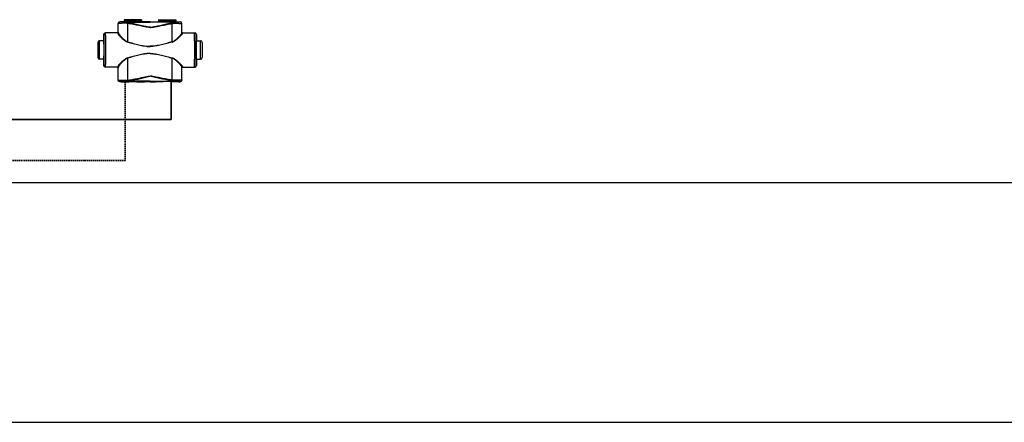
# Model space of a CAD drawing. Header units: millimetres. Extents: x -727 to 69715, y -15705 to 98123.
# Tile 180 of 256: x 40156 to 41593, y -13305 to -12717. Entities that reach past the tile are written whole.
import ezdxf

# ---------------------------------------------------------------- set-up
doc = ezdxf.new("R2010")
doc.units = ezdxf.units.MM
doc.linetypes.add('VERDECKT', pattern=[9.525, 6.35, -3.175])
for name, color, linetype, lineweight in [('UT_POTRUBI - PŘÍVOD', 1, 'Continuous', 35), ('UT_SCHÉMA_PŘÍVOD', 10, 'Continuous', 35), ('UT_SCHÉMA_ZPÁTEČKA', 172, 'VERDECKT', 35)]:
    doc.layers.add(name, color=color, linetype=linetype, lineweight=lineweight)

msp = doc.modelspace()

# ---------------------------------------------------------------- linework, layer by layer
at = {"color": 0, "linetype": 'Continuous'}
for p, q in [((40299.7, -12722.6), (40299.6, -12722.5)), ((40299.6, -12735.5), (40299.6, -12722.5)), ((40302.2, -12720.1), (40302.1, -12720)), ((40303.8, -12720), (40302.1, -12720)), ((40304.1, -12720.1), (40303.8, -12720)), ((40333.7, -12717.1), (40308.5, -12717.1)), ((40308.5, -12717.1), (40308.5, -12718.5)), ((40308.5, -12718.5), (40309.5, -12719.4)), ((40308.5, -12718.5), (40333.7, -12718.5)), ((40309.5, -12719.4), (40332.8, -12719.4)), ((40309.6, -12719.8), (40332.6, -12719.8)), ((40309.6, -12719.8), (40309.6, -12720.1)), ((40317.3, -12720.2), (40312.4, -12720.2)), ((40312.4, -12720.9), (40312.4, -12720.2)), ((40312.4, -12720.9), (40346.1, -12720.9)), ((40346.1, -12720.2), (40325, -12720.2)), ((40332.6, -12719.8), (40332.6, -12720.1)), ((40333.7, -12718.5), (40332.8, -12719.4)), ((40333.7, -12717.1), (40333.7, -12718.5)), ((40339.9, -12720), (40338.1, -12720.1)), ((40346.1, -12720), (40339.9, -12720)), ((40346.1, -12720), (40352.4, -12720)), ((40346.1, -12720.2), (40367.3, -12720.2)), ((40379.8, -12720.9), (40346.1, -12720.9)), ((40352.4, -12720), (40354.1, -12720.1)), ((40358.5, -12717.1), (40383.7, -12717.1)), ((40358.5, -12717.1), (40358.5, -12718.5)), ((40383.7, -12718.5), (40358.5, -12718.5)), ((40358.5, -12718.5), (40359.5, -12719.4)), ((40382.8, -12719.4), (40359.5, -12719.4)), ((40382.6, -12719.8), (40359.6, -12719.8)), ((40359.6, -12719.8), (40359.6, -12720.1)), ((40375, -12720.2), (40379.8, -12720.2)), ((40379.8, -12720.9), (40379.8, -12720.2)), ((40382.6, -12719.8), (40382.6, -12720.1)), ((40383.7, -12718.5), (40382.8, -12719.4)), ((40383.7, -12717.1), (40383.7, -12718.5)), ((40388.1, -12720.1), (40388.5, -12720)), ((40388.5, -12720), (40390.1, -12720)), ((40390, -12720.1), (40390.1, -12720)), ((40392.5, -12722.6), (40392.6, -12722.5)), ((40392.6, -12735.5), (40392.6, -12722.5)), ((40298.9, -12736.3), (40280.9, -12736.3)), ((40299.6, -12735.5), (40299.7, -12735.5)), ((40392.6, -12735.5), (40392.5, -12735.5)), ((40393.3, -12736.3), (40411.3, -12736.3)), ((40269.9, -12750.3), (40269.9, -12772.3)), ((40278.7, -12747.8), (40272.4, -12747.8)), ((40272.4, -12774.8), (40272.4, -12747.8)), ((40278.6, -12738.8), (40278.4, -12738.8)), ((40278.4, -12738.8), (40278.4, -12746.9)), ((40278.4, -12746.9), (40278.6, -12747.3)), ((40278.8, -12747.3), (40278.8, -12747.3)), ((40413.4, -12747.3), (40413.4, -12747.3)), ((40413.6, -12738.8), (40413.8, -12738.8)), ((40413.8, -12746.9), (40413.6, -12747.3)), ((40413.6, -12747.8), (40419.8, -12747.8)), ((40413.8, -12738.8), (40413.8, -12746.9)), ((40419.8, -12774.8), (40419.8, -12747.8)), ((40422.3, -12750.3), (40422.3, -12772.3)), ((40278.7, -12774.8), (40272.4, -12774.8)), ((40278.6, -12775.3), (40278.4, -12775.6)), ((40278.4, -12775.6), (40278.4, -12783.8)), ((40278.8, -12775.3), (40278.8, -12775.3)), ((40413.4, -12775.3), (40413.4, -12775.3)), ((40413.6, -12774.8), (40419.8, -12774.8)), ((40413.6, -12775.3), (40413.8, -12775.6)), ((40413.8, -12775.6), (40413.8, -12783.8)), ((40278.4, -12783.8), (40278.6, -12783.8)), ((40298.9, -12786.3), (40280.9, -12786.3)), ((40299.7, -12787.1), (40299.6, -12787.1)), ((40299.6, -12805.2), (40299.6, -12787.1)), ((40392.5, -12787.1), (40392.6, -12787.1)), ((40392.6, -12805.2), (40392.6, -12787.1)), ((40393.3, -12786.3), (40411.3, -12786.3)), ((40413.8, -12783.8), (40413.6, -12783.8)), ((40299.6, -12805.2), (40299.7, -12805)), ((40302.1, -12807.7), (40302.2, -12807.5)), ((40303.8, -12807.7), (40302.1, -12807.7)), ((40304.1, -12807.6), (40303.8, -12807.7)), ((40313.7, -12805.4), (40313.8, -12805.4)), ((40314, -12807.5), (40314.2, -12807.5)), ((40346.1, -12806.7), (40314.2, -12806.7)), ((40314.2, -12807.5), (40314.2, -12806.7)), ((40314.2, -12807.5), (40315.4, -12807.5)), ((40326.8, -12807.5), (40346.1, -12807.5)), ((40339.9, -12807.7), (40338.1, -12807.6)), ((40346.1, -12807.7), (40339.9, -12807.7)), ((40346.1, -12806.7), (40378.1, -12806.7)), ((40365.4, -12807.5), (40346.1, -12807.5)), ((40346.1, -12807.7), (40352.4, -12807.7)), ((40352.4, -12807.7), (40354.1, -12807.6)), ((40378.1, -12807.5), (40376.8, -12807.5)), ((40378.1, -12807.5), (40378.1, -12806.7)), ((40378.3, -12807.5), (40378.1, -12807.5)), ((40378.6, -12805.4), (40378.4, -12805.4)), ((40388.1, -12807.6), (40388.5, -12807.7)), ((40388.5, -12807.7), (40390.1, -12807.7)), ((40390.1, -12807.7), (40390, -12807.5)), ((40392.6, -12805.2), (40392.5, -12805))]:
    msp.add_line(p, q, dxfattribs=at)
for p, q in [((-727.4, -12954.7), (68024.3, -12954.7)), ((-727.4, -13304.7), (68024.3, -13304.7))]:
    msp.add_line(p, q)
for centre, radius, start, end in [((40302.2, -12722.6), 2.5, 90.0025, 179.9975), ((40309.1, -12719.8), 0.5, 0, 45), ((40333.1, -12719.8), 0.5, 135, 180), ((40359.1, -12719.8), 0.5, 0, 45), ((40383.1, -12719.8), 0.5, 135, 180), ((40390, -12722.6), 2.5, 0.0025, 89.9975), ((40281.1, -12738.8), 2.5, 90.0022, 180.0011), ((40298.9, -12735.5), 0.8, 270.0036, 359.9972), ((40393.3, -12735.5), 0.8, 180.0028, 269.9964), ((40411.1, -12738.8), 2.5, 359.9989, 89.9978), ((40272.4, -12750.3), 2.5, 90, 180), ((37839, -12761.3), 2442.4, 359.6832, 0.3168), ((42853.3, -12761.3), 2442.4, 179.6832, 180.3168), ((40419.8, -12750.3), 2.5, 0, 90), ((40272.4, -12772.3), 2.5, 180, 270), ((40419.8, -12772.3), 2.5, 270, 0), ((40281.1, -12783.8), 2.5, 179.9989, 269.9978), ((40298.9, -12787.1), 0.8, 0.0028, 89.9964), ((40393.3, -12787.1), 0.8, 90.0036, 179.9972), ((40411.1, -12783.8), 2.5, 270.0022, 0.0011), ((40302.2, -12805), 2.5, 180.0025, 269.9975), ((40390, -12805), 2.5, 270.0025, 359.9975)]:
    msp.add_arc(centre, radius, start, end, dxfattribs=at)
at = {"color": 0, "linetype": 'Continuous', "extrusion": (0, 0, -1)}
for centre, major_axis, ratio, start_param, end_param in [((40302.1, -12722.5), (-1.77, 1.77), 0.999973, -0.785384, 0.785384), ((40321.1, -12720.1), (-17, 0), 0.005236, 4.941076, 6.283185), ((40321.1, -12720.1), (-17, 0), 0.005236, 3.141593, 4.483702), ((40280.9, -12738.8), (-2.5, 0), 0.999945, 0, 1.570796), ((40298.8, -12735.5), (-0.8, 0), 0.999986, -3.141593, -1.659157), ((40278.6, -12761.3), (0, 14), 0.010472, 0, 3.141593), ((40280.9, -12783.8), (-2.5, 0), 0.999945, -1.570796, 0), ((40298.8, -12787.1), (0.8, 0), 0.999986, -1.395381, 0), ((40302.1, -12805.2), (1.77, 1.77), 0.999973, -3.926977, -2.356208), ((40321.1, -12807.6), (-17, 0), 0.005236, 0, 1.229157), ((40321.1, -12807.6), (-17, 0), 0.005236, 1.912436, 3.141593)]:
    msp.add_ellipse(centre, major_axis=major_axis, ratio=ratio, start_param=start_param, end_param=end_param, dxfattribs=at)
at = {"color": 0, "linetype": 'Continuous'}
for centre, major_axis, ratio, start_param, end_param in [((40371.1, -12720.1), (17, 0), 0.005236, 3.141593, 4.483702), ((40371.1, -12720.1), (17, 0), 0.005236, 4.941076, 6.283185), ((40390.1, -12722.5), (1.77, 1.77), 0.999973, -0.785384, 0.785384), ((40393.4, -12735.5), (0.8, 0), 0.999986, -3.141593, -1.659157), ((40411.3, -12738.8), (2.5, 0), 0.999945, 0, 1.570796), ((40413.6, -12761.3), (0, 14), 0.010472, 0, 3.141593), ((40393.4, -12787.1), (-0.8, 0), 0.999986, -1.395381, 0), ((40411.3, -12783.8), (2.5, 0), 0.999945, -1.570796, 0), ((40371.1, -12807.6), (17, 0), 0.005236, 1.912436, 3.141593), ((40371.1, -12807.6), (17, 0), 0.005236, 0, 1.229157), ((40390.1, -12805.2), (-1.77, 1.77), 0.999973, -3.926977, -2.356208)]:
    msp.add_ellipse(centre, major_axis=major_axis, ratio=ratio, start_param=start_param, end_param=end_param, dxfattribs=at)
for points, knots in [([(40311.8, -12722.3), (40311, -12722.3), (40309.4, -12722.3), (40307.4, -12722.3), (40305.9, -12722.3), (40304.9, -12722.3), (40304, -12722.4), (40303.1, -12722.4), (40302.4, -12722.4), (40301.7, -12722.4), (40301.1, -12722.4), (40300.7, -12722.5), (40300.4, -12722.5), (40300.3, -12722.5), (40300.1, -12722.5), (40300, -12722.5), (40299.9, -12722.5), (40299.8, -12722.6), (40299.8, -12722.6), (40299.7, -12722.6), (40299.7, -12722.6)], [0, 0, 0, 0, 0.207034, 0.39928, 0.488214, 0.57154, 0.648707, 0.71921, 0.782588, 0.838437, 0.886403, 0.926186, 0.942933, 0.957549, 0.970012, 0.98031, 0.988432, 0.994377, 0.998178, 1, 1, 1, 1]), ([(40299.7, -12736), (40299.7, -12734.9), (40299.7, -12730.4), (40299.7, -12725.9), (40299.7, -12722.6)], [0, 0, 0, 0, 0.250733, 1, 1, 1, 1]), ([(40312.4, -12720.2), (40311.7, -12720.2), (40310.4, -12720.1), (40308.7, -12720.1), (40307.5, -12720.1), (40306.6, -12720.1), (40305.8, -12720.1), (40305.1, -12720.1), (40304.5, -12720.1), (40303.9, -12720.1), (40303.4, -12720.1), (40303.1, -12720.1), (40302.8, -12720.1), (40302.7, -12720.1), (40302.5, -12720.1), (40302.4, -12720.1), (40302.4, -12720.1), (40302.3, -12720.1), (40302.3, -12720.1), (40302.3, -12720.1), (40302.3, -12720.1), (40302.2, -12720.1), (40302.2, -12720.1), (40302.2, -12720.1)], [0, 0, 0, 0, 0.207653, 0.400343, 0.489423, 0.572844, 0.650059, 0.720565, 0.783909, 0.839692, 0.887568, 0.927242, 0.943927, 0.958477, 0.970869, 0.981088, 0.989117, 0.992306, 0.994945, 0.997032, 0.998568, 0.999554, 1, 1, 1, 1]), ([(40312.4, -12720.2), (40312.3, -12720.2), (40312.2, -12720.3), (40312.1, -12720.4), (40312.1, -12720.6), (40312, -12720.8), (40311.9, -12721.1), (40311.9, -12721.5), (40311.8, -12721.9), (40311.8, -12722.1), (40311.8, -12722.3)], [0, 0, 0, 0, 0.117156, 0.161001, 0.211236, 0.330442, 0.472834, 0.634922, 0.812344, 1, 1, 1, 1]), ([(40312.4, -12720.9), (40312.3, -12721.1), (40312.1, -12721.5), (40311.9, -12722), (40311.8, -12722.3)], [0, 0, 0, 0, 0.464895, 1, 1, 1, 1]), ([(40313.7, -12722.6), (40313.5, -12722.6), (40312.9, -12722.5), (40312.3, -12722.4), (40311.8, -12722.3)], [0, 0, 0, 0, 0.252579, 1, 1, 1, 1]), ([(40314, -12721.3), (40313.9, -12721.3), (40313.3, -12721.1), (40312.8, -12721), (40312.4, -12720.9)], [0, 0, 0, 0, 0.253704, 1, 1, 1, 1]), ([(40314, -12721.3), (40313.9, -12721.5), (40313.8, -12721.9), (40313.7, -12722.4), (40313.7, -12722.6)], [0, 0, 0, 0, 0.464569, 1, 1, 1, 1]), ([(40346.1, -12728.3), (40346.1, -12728.3), (40345.4, -12728.3), (40344, -12728.2), (40342, -12727.9), (40340, -12727.6), (40337.3, -12727.1), (40333.9, -12726.4), (40329.8, -12725.6), (40325.8, -12724.8), (40321.7, -12724.1), (40317.7, -12723.3), (40315, -12722.9), (40313.7, -12722.6)], [0.5000015, 0.5000015, 0.5000015, 0.5000015, 0.500002, 0.5313979, 0.5627848, 0.5941575, 0.6255147, 0.6881766, 0.7507583, 0.8132458, 0.8756245, 0.9378805, 1, 1, 1, 1]), ([(40313.7, -12749.4), (40313.7, -12747.2), (40313.7, -12738.2), (40313.7, -12729.3), (40313.7, -12722.6)], [0, 0, 0, 0, 0.250952, 1, 1, 1, 1]), ([(40346.1, -12728.1), (40346.1, -12728.1), (40345.8, -12728.1), (40345.1, -12728.1), (40343.7, -12727.9), (40342, -12727.6), (40340, -12727.2), (40338, -12726.8), (40336, -12726.3), (40333.3, -12725.7), (40330, -12724.9), (40326, -12723.9), (40322, -12723), (40318, -12722.1), (40315.3, -12721.6), (40314, -12721.3)], [0.499995, 0.499995, 0.499995, 0.499995, 0.4999958, 0.5157333, 0.5314718, 0.5629204, 0.5943483, 0.6257534, 0.6571339, 0.6884877, 0.7511054, 0.813586, 0.8759088, 0.9380534, 1, 1, 1, 1]), ([(40325, -12720.2), (40324.3, -12720.2), (40323, -12720.2), (40321.1, -12720.2), (40319.2, -12720.2), (40317.9, -12720.2), (40317.3, -12720.2)], [0, 0, 0, 0, 0.248355, 0.5, 0.751645, 1, 1, 1, 1]), ([(40346.1, -12728.1), (40346.1, -12728.1), (40346.5, -12728.1), (40347.2, -12728.1), (40348.5, -12727.9), (40350.2, -12727.6), (40352.2, -12727.2), (40354.3, -12726.8), (40356.3, -12726.3), (40358.9, -12725.7), (40362.3, -12724.9), (40366.3, -12723.9), (40370.3, -12723), (40374.3, -12722.1), (40376.9, -12721.6), (40378.2, -12721.3)], [0.499995, 0.499995, 0.499995, 0.499995, 0.4999958, 0.5157333, 0.5314718, 0.5629204, 0.5943483, 0.6257534, 0.6571339, 0.6884877, 0.7511054, 0.813586, 0.8759088, 0.9380534, 1, 1, 1, 1]), ([(40346.1, -12728.3), (40346.1, -12728.3), (40346.8, -12728.3), (40348.2, -12728.2), (40350.2, -12727.9), (40352.3, -12727.6), (40355, -12727.1), (40358.4, -12726.4), (40362.4, -12725.6), (40366.5, -12724.8), (40370.5, -12724.1), (40374.5, -12723.3), (40377.2, -12722.9), (40378.6, -12722.6)], [0.5000015, 0.5000015, 0.5000015, 0.5000015, 0.500002, 0.5313979, 0.5627848, 0.5941575, 0.6255147, 0.6881766, 0.7507583, 0.8132458, 0.8756245, 0.9378805, 1, 1, 1, 1]), ([(40367.3, -12720.2), (40367.9, -12720.2), (40369.2, -12720.2), (40371.1, -12720.2), (40373, -12720.2), (40374.3, -12720.2), (40375, -12720.2)], [0, 0, 0, 0, 0.248355, 0.5, 0.751645, 1, 1, 1, 1]), ([(40378.2, -12721.3), (40378.4, -12721.3), (40378.9, -12721.1), (40379.4, -12721), (40379.8, -12720.9)], [0, 0, 0, 0, 0.253704, 1, 1, 1, 1]), ([(40378.2, -12721.3), (40378.3, -12721.5), (40378.4, -12721.9), (40378.5, -12722.4), (40378.6, -12722.6)], [0, 0, 0, 0, 0.464569, 1, 1, 1, 1]), ([(40378.6, -12722.6), (40378.7, -12722.6), (40379.4, -12722.5), (40380, -12722.4), (40380.4, -12722.3)], [0, 0, 0, 0, 0.252579, 1, 1, 1, 1]), ([(40378.6, -12749.4), (40378.6, -12747.2), (40378.6, -12738.2), (40378.6, -12729.3), (40378.6, -12722.6)], [0, 0, 0, 0, 0.250952, 1, 1, 1, 1]), ([(40379.8, -12720.2), (40380.5, -12720.2), (40381.9, -12720.1), (40383.5, -12720.1), (40384.8, -12720.1), (40385.6, -12720.1), (40386.4, -12720.1), (40387.1, -12720.1), (40387.8, -12720.1), (40388.3, -12720.1), (40388.8, -12720.1), (40389.2, -12720.1), (40389.4, -12720.1), (40389.6, -12720.1), (40389.7, -12720.1), (40389.8, -12720.1), (40389.9, -12720.1), (40389.9, -12720.1), (40389.9, -12720.1), (40390, -12720.1), (40390, -12720.1), (40390, -12720.1), (40390, -12720.1), (40390, -12720.1)], [0, 0, 0, 0, 0.207653, 0.400343, 0.489423, 0.572844, 0.650059, 0.720565, 0.783909, 0.839692, 0.887568, 0.927242, 0.943927, 0.958477, 0.970869, 0.981088, 0.989117, 0.992306, 0.994945, 0.997032, 0.998568, 0.999554, 1, 1, 1, 1]), ([(40379.8, -12720.2), (40379.9, -12720.2), (40380, -12720.3), (40380.1, -12720.4), (40380.2, -12720.6), (40380.2, -12720.8), (40380.3, -12721.1), (40380.4, -12721.5), (40380.4, -12721.9), (40380.4, -12722.1), (40380.4, -12722.3)], [0, 0, 0, 0, 0.117156, 0.161001, 0.211236, 0.330442, 0.472834, 0.634922, 0.812344, 1, 1, 1, 1]), ([(40379.8, -12720.9), (40379.9, -12721.1), (40380.2, -12721.5), (40380.4, -12722), (40380.4, -12722.3)], [0, 0, 0, 0, 0.464895, 1, 1, 1, 1]), ([(40380.4, -12722.3), (40381.3, -12722.3), (40382.9, -12722.3), (40384.8, -12722.3), (40386.3, -12722.3), (40387.3, -12722.3), (40388.2, -12722.4), (40389.1, -12722.4), (40389.9, -12722.4), (40390.5, -12722.4), (40391.1, -12722.4), (40391.5, -12722.5), (40391.8, -12722.5), (40392, -12722.5), (40392.1, -12722.5), (40392.3, -12722.5), (40392.4, -12722.5), (40392.4, -12722.6), (40392.5, -12722.6), (40392.5, -12722.6), (40392.5, -12722.6)], [0, 0, 0, 0, 0.207034, 0.39928, 0.488214, 0.57154, 0.648707, 0.71921, 0.782588, 0.838437, 0.886403, 0.926186, 0.942933, 0.957549, 0.970012, 0.98031, 0.988432, 0.994377, 0.998178, 1, 1, 1, 1]), ([(40392.5, -12736), (40392.5, -12734.9), (40392.5, -12730.4), (40392.5, -12725.9), (40392.5, -12722.6)], [0, 0, 0, 0, 0.250733, 1, 1, 1, 1]), ([(40281.3, -12747.8), (40281.3, -12746.9), (40281.3, -12745.3), (40281.3, -12743.4), (40281.3, -12742), (40281.3, -12741), (40281.3, -12740.1), (40281.2, -12739.4), (40281.2, -12738.6), (40281.2, -12738), (40281.2, -12737.5), (40281.2, -12737.1), (40281.2, -12736.9), (40281.2, -12736.7), (40281.2, -12736.6), (40281.2, -12736.5), (40281.2, -12736.4), (40281.1, -12736.3), (40281.1, -12736.3), (40281.1, -12736.3), (40281.1, -12736.3), (40281.1, -12736.3)], [0, 0, 0, 0, 0.218984, 0.416191, 0.505653, 0.588551, 0.664564, 0.733396, 0.794781, 0.848478, 0.894279, 0.932006, 0.947796, 0.961515, 0.973152, 0.982695, 0.990138, 0.995479, 0.998726, 0.999584, 1, 1, 1, 1]), ([(40298.9, -12736.3), (40298.9, -12736.3), (40298.9, -12736.3), (40298.9, -12736.3), (40298.9, -12736.3), (40298.9, -12736.3), (40298.9, -12736.3), (40298.9, -12736.4), (40298.9, -12736.5), (40298.9, -12736.6), (40298.9, -12736.7), (40298.9, -12736.7), (40299, -12736.8)], [0, 0, 0, 0, 0.005122, 0.017304, 0.037118, 0.064661, 0.143035, 0.252499, 0.393016, 0.564526, 0.766907, 1, 1, 1, 1]), ([(40299.7, -12736), (40299.7, -12736.1), (40299.7, -12736.3), (40299.5, -12736.6), (40299.3, -12736.7), (40299.1, -12736.8), (40299, -12736.8)], [0, 0, 0, 0, 0.247572, 0.496581, 0.747591, 1, 1, 1, 1]), ([(40299, -12736.8), (40299, -12736.8), (40299, -12737), (40299, -12737.2), (40299.2, -12737.5), (40299.4, -12737.8), (40299.7, -12738.4), (40300.3, -12739.1), (40300.9, -12739.9), (40301.9, -12741.1), (40303.4, -12742.6), (40305.5, -12744.6), (40307.4, -12746.2), (40309.1, -12747.5), (40310.9, -12748.7), (40312.5, -12749.4), (40313.6, -12749.7)], [0, 0, 0, 0, 0.009694, 0.02127, 0.034861, 0.050494, 0.087694, 0.13227, 0.183417, 0.240322, 0.368483, 0.511765, 0.666448, 0.747227, 0.829948, 1, 1, 1, 1]), ([(40299.7, -12735.5), (40299.7, -12735.5), (40299.7, -12735.5), (40299.7, -12735.5), (40299.7, -12735.5), (40299.7, -12735.5), (40299.7, -12735.5), (40299.7, -12735.6), (40299.7, -12735.7), (40299.7, -12735.8), (40299.7, -12735.9), (40299.7, -12736), (40299.7, -12736)], [0, 0, 0, 0, 0.005057, 0.017214, 0.037015, 0.06455, 0.142921, 0.252392, 0.392925, 0.564459, 0.766871, 1, 1, 1, 1]), ([(40299.7, -12736), (40299.8, -12736.1), (40299.8, -12736.2), (40299.8, -12736.4), (40299.9, -12736.7), (40300.1, -12737.1), (40300.5, -12737.7), (40301, -12738.4), (40301.6, -12739.2), (40302.6, -12740.4), (40304, -12742), (40305.9, -12744.1), (40307.7, -12745.8), (40309.3, -12747.1), (40311.1, -12748.3), (40312.6, -12749.1), (40313.7, -12749.4)], [0, 0, 0, 0, 0.010286, 0.022433, 0.036551, 0.052653, 0.090607, 0.135698, 0.187142, 0.244158, 0.372094, 0.514728, 0.6685, 0.748767, 0.830965, 1, 1, 1, 1]), ([(40392.5, -12736), (40392.5, -12736.1), (40392.5, -12736.2), (40392.4, -12736.4), (40392.3, -12736.7), (40392.1, -12737.1), (40391.8, -12737.7), (40391.3, -12738.4), (40390.7, -12739.2), (40389.7, -12740.4), (40388.3, -12742), (40386.3, -12744.1), (40384.5, -12745.8), (40382.9, -12747.1), (40381.1, -12748.3), (40379.6, -12749.1), (40378.6, -12749.4)], [0, 0, 0, 0, 0.010286, 0.022433, 0.036551, 0.052653, 0.090607, 0.135698, 0.187142, 0.244158, 0.372094, 0.514728, 0.6685, 0.748767, 0.830965, 1, 1, 1, 1]), ([(40393.3, -12736.8), (40393.3, -12736.8), (40393.3, -12737), (40393.2, -12737.2), (40393.1, -12737.5), (40392.9, -12737.8), (40392.5, -12738.4), (40392, -12739.1), (40391.3, -12739.9), (40390.3, -12741.1), (40388.8, -12742.6), (40386.8, -12744.6), (40384.8, -12746.2), (40383.2, -12747.5), (40381.3, -12748.7), (40379.8, -12749.4), (40378.7, -12749.7)], [0, 0, 0, 0, 0.009694, 0.02127, 0.034861, 0.050494, 0.087694, 0.13227, 0.183417, 0.240322, 0.368483, 0.511765, 0.666448, 0.747227, 0.829948, 1, 1, 1, 1]), ([(40392.5, -12735.5), (40392.5, -12735.5), (40392.5, -12735.5), (40392.5, -12735.5), (40392.5, -12735.5), (40392.5, -12735.5), (40392.5, -12735.5), (40392.5, -12735.6), (40392.5, -12735.7), (40392.5, -12735.8), (40392.5, -12735.9), (40392.5, -12736), (40392.5, -12736)], [0, 0, 0, 0, 0.005057, 0.017214, 0.037015, 0.06455, 0.142921, 0.252392, 0.392925, 0.564459, 0.766871, 1, 1, 1, 1]), ([(40392.5, -12736), (40392.5, -12736.1), (40392.5, -12736.3), (40392.7, -12736.6), (40393, -12736.7), (40393.2, -12736.8), (40393.3, -12736.8)], [0, 0, 0, 0, 0.247572, 0.496581, 0.747591, 1, 1, 1, 1]), ([(40393.3, -12736.3), (40393.3, -12736.3), (40393.3, -12736.3), (40393.3, -12736.3), (40393.3, -12736.3), (40393.3, -12736.3), (40393.3, -12736.3), (40393.3, -12736.4), (40393.3, -12736.5), (40393.3, -12736.6), (40393.3, -12736.7), (40393.3, -12736.7), (40393.3, -12736.8)], [0, 0, 0, 0, 0.005122, 0.017304, 0.037118, 0.064661, 0.143035, 0.252499, 0.393016, 0.564526, 0.766907, 1, 1, 1, 1]), ([(40410.9, -12747.8), (40410.9, -12746.9), (40410.9, -12745.3), (40410.9, -12743.4), (40411, -12742), (40411, -12741), (40411, -12740.1), (40411, -12739.4), (40411, -12738.6), (40411, -12738), (40411, -12737.5), (40411, -12737.1), (40411.1, -12736.9), (40411.1, -12736.7), (40411.1, -12736.6), (40411.1, -12736.5), (40411.1, -12736.4), (40411.1, -12736.3), (40411.1, -12736.3), (40411.1, -12736.3), (40411.1, -12736.3), (40411.1, -12736.3)], [0, 0, 0, 0, 0.218984, 0.416191, 0.505653, 0.588551, 0.664564, 0.733396, 0.794781, 0.848478, 0.894279, 0.932006, 0.947796, 0.961515, 0.973152, 0.982695, 0.990138, 0.995479, 0.998726, 0.999584, 1, 1, 1, 1]), ([(40278.8, -12747.3), (40278.8, -12746.6), (40278.8, -12745.4), (40278.8, -12744), (40278.8, -12742.9), (40278.8, -12742.2), (40278.7, -12741.6), (40278.7, -12741), (40278.7, -12740.5), (40278.7, -12740.1), (40278.7, -12739.7), (40278.7, -12739.4), (40278.7, -12739.2), (40278.7, -12739.1), (40278.7, -12739), (40278.7, -12738.9), (40278.6, -12738.8), (40278.6, -12738.8), (40278.6, -12738.8), (40278.6, -12738.8), (40278.6, -12738.8)], [0, 0, 0, 0, 0.221931, 0.420259, 0.509783, 0.592499, 0.668149, 0.736495, 0.797321, 0.850436, 0.895675, 0.932895, 0.948462, 0.961984, 0.973451, 0.982856, 0.990196, 0.99547, 0.998697, 1, 1, 1, 1]), ([(40278.8, -12775.3), (40278.8, -12773.1), (40278.9, -12768.4), (40278.9, -12761.3), (40278.9, -12754.1), (40278.8, -12749.5), (40278.8, -12747.3)], [0, 0, 0, 0, 0.235226, 0.499987, 0.764754, 1, 1, 1, 1]), ([(40313.7, -12749.4), (40313.7, -12749.4), (40313.6, -12749.5), (40313.6, -12749.7), (40313.6, -12749.7)], [0, 0, 0, 0, 0.258378, 1, 1, 1, 1]), ([(40313.6, -12749.7), (40316.2, -12750.5), (40320.2, -12751.5), (40325.6, -12752.9), (40329.6, -12753.9), (40333.7, -12754.7), (40337.8, -12755.5), (40341.3, -12755.9), (40344, -12756.1), (40345.4, -12756.1), (40346.1, -12756.1), (40346.1, -12756.1)], [0, 0, 0, 0, 0.1245061, 0.1869228, 0.2494269, 0.3120016, 0.3746311, 0.4372993, 0.4686472, 0.4999998, 0.5, 0.5, 0.5, 0.5]), ([(40313.7, -12749.4), (40316.3, -12750.1), (40320.3, -12751.2), (40325.7, -12752.7), (40329.7, -12753.7), (40333.7, -12754.6), (40337.8, -12755.3), (40341.3, -12755.7), (40344, -12755.9), (40345.4, -12755.9), (40346.1, -12755.9), (40346.1, -12755.9)], [0, 0, 0, 0, 0.1244767, 0.1868883, 0.2493924, 0.3119715, 0.3746087, 0.437287, 0.4686409, 0.4999998, 0.5, 0.5, 0.5, 0.5]), ([(40378.6, -12749.4), (40375.9, -12750.1), (40371.9, -12751.2), (40366.6, -12752.7), (40362.6, -12753.7), (40358.5, -12754.6), (40354.4, -12755.3), (40351, -12755.7), (40348.2, -12755.9), (40346.8, -12755.9), (40346.1, -12755.9), (40346.1, -12755.9)], [0, 0, 0, 0, 0.1244767, 0.1868883, 0.2493924, 0.3119715, 0.3746087, 0.437287, 0.4686409, 0.4999998, 0.5, 0.5, 0.5, 0.5]), ([(40378.7, -12749.7), (40376, -12750.5), (40372, -12751.5), (40366.6, -12752.9), (40362.6, -12753.9), (40358.5, -12754.7), (40354.4, -12755.5), (40351, -12755.9), (40348.2, -12756.1), (40346.8, -12756.1), (40346.1, -12756.1), (40346.1, -12756.1)], [0, 0, 0, 0, 0.1245061, 0.1869228, 0.2494269, 0.3120016, 0.3746311, 0.4372993, 0.4686472, 0.4999998, 0.5, 0.5, 0.5, 0.5]), ([(40378.6, -12749.4), (40378.6, -12749.4), (40378.6, -12749.5), (40378.6, -12749.7), (40378.7, -12749.7)], [0, 0, 0, 0, 0.258378, 1, 1, 1, 1]), ([(40413.4, -12747.3), (40413.4, -12746.6), (40413.4, -12745.4), (40413.5, -12744), (40413.5, -12742.9), (40413.5, -12742.2), (40413.5, -12741.6), (40413.5, -12741), (40413.5, -12740.5), (40413.5, -12740.1), (40413.5, -12739.7), (40413.6, -12739.4), (40413.6, -12739.2), (40413.6, -12739.1), (40413.6, -12739), (40413.6, -12738.9), (40413.6, -12738.8), (40413.6, -12738.8), (40413.6, -12738.8), (40413.6, -12738.8), (40413.6, -12738.8)], [0, 0, 0, 0, 0.221931, 0.420259, 0.509783, 0.592499, 0.668149, 0.736495, 0.797321, 0.850436, 0.895675, 0.932895, 0.948462, 0.961984, 0.973451, 0.982856, 0.990196, 0.99547, 0.998697, 1, 1, 1, 1]), ([(40413.4, -12775.3), (40413.4, -12773.1), (40413.4, -12768.4), (40413.4, -12761.3), (40413.4, -12754.1), (40413.4, -12749.5), (40413.4, -12747.3)], [0, 0, 0, 0, 0.235226, 0.499987, 0.764754, 1, 1, 1, 1]), ([(40346.1, -12766.4), (40344.7, -12766.4), (40341.9, -12766.5), (40337.8, -12767), (40333.7, -12767.8), (40329.6, -12768.7), (40325.6, -12769.6), (40320.2, -12771), (40316.2, -12772.1), (40313.6, -12772.8)], [0.5, 0.5, 0.5, 0.5, 0.5626889, 0.6253582, 0.6879892, 0.7505657, 0.8130716, 0.8754902, 1, 1, 1, 1]), ([(40346.1, -12766.6), (40344.7, -12766.6), (40342, -12766.7), (40337.8, -12767.2), (40333.7, -12768), (40329.7, -12768.9), (40325.7, -12769.9), (40320.3, -12771.3), (40316.3, -12772.4), (40313.7, -12773.1)], [0.5, 0.5, 0.5, 0.5, 0.5627005, 0.6253799, 0.6880187, 0.7505997, 0.8131057, 0.8755193, 1, 1, 1, 1]), ([(40346.1, -12766.4), (40347.5, -12766.4), (40350.3, -12766.5), (40354.4, -12767), (40358.5, -12767.8), (40362.6, -12768.7), (40366.6, -12769.6), (40372, -12771), (40376, -12772.1), (40378.7, -12772.8)], [0.5, 0.5, 0.5, 0.5, 0.5626889, 0.6253582, 0.6879892, 0.7505657, 0.8130716, 0.8754902, 1, 1, 1, 1]), ([(40346.1, -12766.6), (40347.5, -12766.6), (40350.3, -12766.7), (40354.4, -12767.2), (40358.5, -12768), (40362.6, -12768.9), (40366.6, -12769.9), (40371.9, -12771.3), (40375.9, -12772.4), (40378.6, -12773.1)], [0.5, 0.5, 0.5, 0.5, 0.5627005, 0.6253799, 0.6880187, 0.7505997, 0.8131057, 0.8755193, 1, 1, 1, 1]), ([(40278.6, -12783.8), (40278.6, -12783.8), (40278.6, -12783.7), (40278.6, -12783.7), (40278.6, -12783.7), (40278.7, -12783.6), (40278.7, -12783.5), (40278.7, -12783.4), (40278.7, -12783.3), (40278.7, -12783.1), (40278.7, -12782.9), (40278.7, -12782.5), (40278.7, -12782), (40278.7, -12781.5), (40278.7, -12780.9), (40278.8, -12780.3), (40278.8, -12779.6), (40278.8, -12778.5), (40278.8, -12777.1), (40278.8, -12775.9), (40278.8, -12775.3)], [0, 0, 0, 0, 0.001303, 0.00453, 0.009804, 0.017144, 0.026549, 0.038016, 0.051538, 0.067105, 0.104325, 0.149564, 0.202679, 0.263505, 0.331851, 0.407501, 0.490217, 0.579741, 0.778069, 1, 1, 1, 1]), ([(40281.1, -12786.3), (40281.1, -12786.3), (40281.1, -12786.3), (40281.1, -12786.2), (40281.1, -12786.2), (40281.2, -12786.1), (40281.2, -12786.1), (40281.2, -12785.9), (40281.2, -12785.8), (40281.2, -12785.7), (40281.2, -12785.4), (40281.2, -12785), (40281.2, -12784.5), (40281.2, -12783.9), (40281.2, -12783.2), (40281.3, -12782.4), (40281.3, -12781.5), (40281.3, -12780.6), (40281.3, -12779.1), (40281.3, -12777.2), (40281.3, -12775.6), (40281.3, -12774.8)], [0, 0, 0, 0, 0.000416, 0.001274, 0.004521, 0.009862, 0.017305, 0.026849, 0.038485, 0.052204, 0.067994, 0.105721, 0.151522, 0.205219, 0.266604, 0.335437, 0.411449, 0.494347, 0.58381, 0.781016, 1, 1, 1, 1]), ([(40313.6, -12772.8), (40312.5, -12773.1), (40310.9, -12773.8), (40309.1, -12775), (40307.4, -12776.3), (40305.5, -12777.9), (40303.4, -12779.9), (40301.9, -12781.5), (40300.9, -12782.6), (40300.3, -12783.4), (40299.7, -12784.1), (40299.4, -12784.7), (40299.2, -12785.1), (40299, -12785.3), (40299, -12785.5), (40299, -12785.7), (40299, -12785.7)], [0, 0, 0, 0, 0.170052, 0.252774, 0.333553, 0.488235, 0.631517, 0.759678, 0.816583, 0.86773, 0.912306, 0.949506, 0.965139, 0.978731, 0.990306, 1, 1, 1, 1]), ([(40313.7, -12773.1), (40312.6, -12773.4), (40311.1, -12774.2), (40309.3, -12775.5), (40307.7, -12776.8), (40305.9, -12778.5), (40304, -12780.5), (40302.6, -12782.1), (40301.6, -12783.3), (40301, -12784.1), (40300.5, -12784.9), (40300.1, -12785.4), (40299.9, -12785.8), (40299.8, -12786.1), (40299.8, -12786.3), (40299.8, -12786.5), (40299.7, -12786.5)], [0, 0, 0, 0, 0.169036, 0.251233, 0.3315, 0.485272, 0.627906, 0.755842, 0.812858, 0.864302, 0.909393, 0.947347, 0.963449, 0.977567, 0.989714, 1, 1, 1, 1]), ([(40313.7, -12773.1), (40313.7, -12773.1), (40313.6, -12773), (40313.6, -12772.9), (40313.6, -12772.8)], [0, 0, 0, 0, 0.258378, 1, 1, 1, 1]), ([(40313.7, -12805.4), (40313.7, -12802.7), (40313.7, -12792), (40313.7, -12781.2), (40313.7, -12773.1)], [0, 0, 0, 0, 0.248459, 1, 1, 1, 1]), ([(40378.6, -12773.1), (40378.6, -12773.1), (40378.6, -12773), (40378.6, -12772.9), (40378.7, -12772.8)], [0, 0, 0, 0, 0.258378, 1, 1, 1, 1]), ([(40378.6, -12773.1), (40379.6, -12773.4), (40381.1, -12774.2), (40382.9, -12775.5), (40384.5, -12776.8), (40386.3, -12778.5), (40388.3, -12780.5), (40389.7, -12782.1), (40390.7, -12783.3), (40391.3, -12784.1), (40391.8, -12784.9), (40392.1, -12785.4), (40392.3, -12785.8), (40392.4, -12786.1), (40392.5, -12786.3), (40392.5, -12786.5), (40392.5, -12786.5)], [0, 0, 0, 0, 0.169036, 0.251233, 0.3315, 0.485272, 0.627906, 0.755842, 0.812858, 0.864302, 0.909393, 0.947347, 0.963449, 0.977567, 0.989714, 1, 1, 1, 1]), ([(40378.6, -12805.4), (40378.6, -12802.7), (40378.6, -12792), (40378.6, -12781.2), (40378.6, -12773.1)], [0, 0, 0, 0, 0.248459, 1, 1, 1, 1]), ([(40378.7, -12772.8), (40379.8, -12773.1), (40381.3, -12773.8), (40383.2, -12775), (40384.8, -12776.3), (40386.8, -12777.9), (40388.8, -12779.9), (40390.3, -12781.5), (40391.3, -12782.6), (40392, -12783.4), (40392.5, -12784.1), (40392.9, -12784.7), (40393.1, -12785.1), (40393.2, -12785.3), (40393.3, -12785.5), (40393.3, -12785.7), (40393.3, -12785.7)], [0, 0, 0, 0, 0.170052, 0.252774, 0.333553, 0.488235, 0.631517, 0.759678, 0.816583, 0.86773, 0.912306, 0.949506, 0.965139, 0.978731, 0.990306, 1, 1, 1, 1]), ([(40411.1, -12786.3), (40411.1, -12786.3), (40411.1, -12786.3), (40411.1, -12786.2), (40411.1, -12786.2), (40411.1, -12786.1), (40411.1, -12786.1), (40411.1, -12785.9), (40411.1, -12785.8), (40411.1, -12785.7), (40411, -12785.4), (40411, -12785), (40411, -12784.5), (40411, -12783.9), (40411, -12783.2), (40411, -12782.4), (40411, -12781.5), (40411, -12780.6), (40410.9, -12779.1), (40410.9, -12777.2), (40410.9, -12775.6), (40410.9, -12774.8)], [0, 0, 0, 0, 0.000416, 0.001274, 0.004521, 0.009862, 0.017305, 0.026849, 0.038485, 0.052204, 0.067994, 0.105721, 0.151522, 0.205219, 0.266604, 0.335437, 0.411449, 0.494347, 0.58381, 0.781016, 1, 1, 1, 1]), ([(40413.6, -12783.8), (40413.6, -12783.8), (40413.6, -12783.7), (40413.6, -12783.7), (40413.6, -12783.7), (40413.6, -12783.6), (40413.6, -12783.5), (40413.6, -12783.4), (40413.6, -12783.3), (40413.6, -12783.1), (40413.5, -12782.9), (40413.5, -12782.5), (40413.5, -12782), (40413.5, -12781.5), (40413.5, -12780.9), (40413.5, -12780.3), (40413.5, -12779.6), (40413.5, -12778.5), (40413.4, -12777.1), (40413.4, -12775.9), (40413.4, -12775.3)], [0, 0, 0, 0, 0.001303, 0.00453, 0.009804, 0.017144, 0.026549, 0.038016, 0.051538, 0.067105, 0.104325, 0.149564, 0.202679, 0.263505, 0.331851, 0.407501, 0.490217, 0.579741, 0.778069, 1, 1, 1, 1]), ([(40299, -12785.7), (40298.9, -12785.8), (40298.9, -12785.9), (40298.9, -12786), (40298.9, -12786.1), (40298.9, -12786.1), (40298.9, -12786.2), (40298.9, -12786.2), (40298.9, -12786.2), (40298.9, -12786.3), (40298.9, -12786.3), (40298.9, -12786.3), (40298.9, -12786.3)], [0, 0, 0, 0, 0.233093, 0.435474, 0.606984, 0.747501, 0.856965, 0.935339, 0.962882, 0.982696, 0.994878, 1, 1, 1, 1]), ([(40299.7, -12786.5), (40299.7, -12786.4), (40299.7, -12786.2), (40299.5, -12786), (40299.3, -12785.8), (40299.1, -12785.7), (40299, -12785.7)], [0, 0, 0, 0, 0.247572, 0.496581, 0.747591, 1, 1, 1, 1]), ([(40299.7, -12805), (40299.7, -12803.5), (40299.7, -12797.3), (40299.7, -12791.2), (40299.7, -12786.5)], [0, 0, 0, 0, 0.248801, 1, 1, 1, 1]), ([(40299.7, -12786.5), (40299.7, -12786.6), (40299.7, -12786.6), (40299.7, -12786.8), (40299.7, -12786.8), (40299.7, -12786.9), (40299.7, -12787), (40299.7, -12787), (40299.7, -12787), (40299.7, -12787.1), (40299.7, -12787.1), (40299.7, -12787.1), (40299.7, -12787.1)], [0, 0, 0, 0, 0.23313, 0.435541, 0.607074, 0.747608, 0.857079, 0.93545, 0.962985, 0.982786, 0.994943, 1, 1, 1, 1]), ([(40392.5, -12786.5), (40392.5, -12786.4), (40392.5, -12786.2), (40392.7, -12786), (40393, -12785.8), (40393.2, -12785.7), (40393.3, -12785.7)], [0, 0, 0, 0, 0.247572, 0.496581, 0.747591, 1, 1, 1, 1]), ([(40392.5, -12805), (40392.5, -12803.5), (40392.5, -12797.3), (40392.5, -12791.2), (40392.5, -12786.5)], [0, 0, 0, 0, 0.248801, 1, 1, 1, 1]), ([(40392.5, -12786.5), (40392.5, -12786.6), (40392.5, -12786.6), (40392.5, -12786.8), (40392.5, -12786.8), (40392.5, -12786.9), (40392.5, -12787), (40392.5, -12787), (40392.5, -12787), (40392.5, -12787.1), (40392.5, -12787.1), (40392.5, -12787.1), (40392.5, -12787.1)], [0, 0, 0, 0, 0.23313, 0.435541, 0.607074, 0.747608, 0.857079, 0.93545, 0.962985, 0.982786, 0.994943, 1, 1, 1, 1]), ([(40393.3, -12785.7), (40393.3, -12785.8), (40393.3, -12785.9), (40393.3, -12786), (40393.3, -12786.1), (40393.3, -12786.1), (40393.3, -12786.2), (40393.3, -12786.2), (40393.3, -12786.2), (40393.3, -12786.3), (40393.3, -12786.3), (40393.3, -12786.3), (40393.3, -12786.3)], [0, 0, 0, 0, 0.233093, 0.435474, 0.606984, 0.747501, 0.856965, 0.935339, 0.962882, 0.982696, 0.994878, 1, 1, 1, 1]), ([(40299.7, -12805), (40299.7, -12805.1), (40299.8, -12805.1), (40299.8, -12805.1), (40299.9, -12805.1), (40300, -12805.1), (40300.2, -12805.1), (40300.3, -12805.1), (40300.5, -12805.2), (40300.9, -12805.2), (40301.4, -12805.2), (40302.1, -12805.2), (40302.8, -12805.3), (40303.7, -12805.3), (40304.7, -12805.3), (40305.8, -12805.3), (40307, -12805.4), (40308.7, -12805.4), (40310.9, -12805.4), (40312.7, -12805.4), (40313.7, -12805.4)], [0, 0, 0, 0, 0.001901, 0.0058, 0.011886, 0.020197, 0.030732, 0.043479, 0.058422, 0.075536, 0.116153, 0.165047, 0.22186, 0.286169, 0.35749, 0.43527, 0.518903, 0.607727, 0.798032, 1, 1, 1, 1]), ([(40302.2, -12807.5), (40302.2, -12807.5), (40302.2, -12807.5), (40302.3, -12807.5), (40302.3, -12807.5), (40302.3, -12807.5), (40302.3, -12807.5), (40302.4, -12807.5), (40302.5, -12807.5), (40302.6, -12807.5), (40302.7, -12807.5), (40302.9, -12807.5), (40303.1, -12807.5), (40303.3, -12807.5), (40303.7, -12807.5), (40304.2, -12807.5), (40304.9, -12807.5), (40305.6, -12807.5), (40306.4, -12807.5), (40307.4, -12807.5), (40308.3, -12807.5), (40309.8, -12807.5), (40311.6, -12807.5), (40313.2, -12807.5), (40314, -12807.5)], [0, 0, 0, 0, 0.000442, 0.001439, 0.003, 0.005125, 0.007814, 0.011067, 0.019262, 0.029696, 0.04235, 0.057205, 0.074237, 0.093413, 0.114703, 0.163471, 0.220191, 0.284451, 0.355774, 0.433617, 0.517377, 0.606395, 0.797271, 1, 1, 1, 1]), ([(40314, -12807.5), (40314, -12807.5), (40313.9, -12807.4), (40313.9, -12807.4), (40313.9, -12807.3), (40313.8, -12807.2), (40313.8, -12807.1), (40313.7, -12806.8), (40313.7, -12806.2), (40313.7, -12805.7), (40313.7, -12805.4)], [0, 0, 0, 0, 0.03281, 0.058939, 0.09263, 0.134005, 0.182986, 0.302653, 0.616803, 1, 1, 1, 1]), ([(40313.8, -12805.4), (40315.2, -12805.2), (40317.9, -12804.7), (40321.9, -12804), (40325.9, -12803.2), (40329.3, -12802.6), (40332, -12802.1), (40334, -12801.6), (40336, -12801.2), (40338, -12800.8), (40340, -12800.4), (40341.7, -12800.1), (40343.1, -12799.8), (40344.4, -12799.5), (40345.4, -12799.4), (40346.1, -12799.4)], [0, 0, 0, 0, 0.0621172, 0.1243716, 0.1867502, 0.2492392, 0.2805207, 0.3118245, 0.3431487, 0.3744915, 0.4058513, 0.4372266, 0.4529199, 0.4686172, 0.5, 0.5, 0.5, 0.5]), ([(40314.2, -12807.5), (40314.1, -12807.5), (40314.1, -12807.4), (40314.1, -12807.4), (40314, -12807.3), (40314, -12807.2), (40314, -12807.1), (40313.9, -12806.8), (40313.9, -12806.2), (40313.8, -12805.7), (40313.8, -12805.4)], [0, 0, 0, 0, 0.032697, 0.058797, 0.092469, 0.133835, 0.182813, 0.302491, 0.616704, 1, 1, 1, 1]), ([(40314.2, -12806.7), (40314.1, -12806.5), (40314, -12806.1), (40313.9, -12805.7), (40313.8, -12805.4)], [0, 0, 0, 0, 0.463333, 1, 1, 1, 1]), ([(40314.2, -12806.7), (40315.5, -12806.5), (40318.1, -12805.9), (40322.1, -12805), (40326.1, -12804.1), (40329.4, -12803.3), (40332.1, -12802.7), (40334.1, -12802.2), (40336.1, -12801.7), (40338.1, -12801.2), (40340.1, -12800.7), (40341.7, -12800.3), (40343.1, -12800), (40344.4, -12799.7), (40345.4, -12799.5), (40346.1, -12799.5)], [0, 0, 0, 0, 0.0619437, 0.1240868, 0.1864104, 0.2488944, 0.2801902, 0.3115184, 0.3428764, 0.3742614, 0.4056711, 0.4371032, 0.4528275, 0.4685577, 0.5, 0.5, 0.5, 0.5]), ([(40315.4, -12807.5), (40315.9, -12807.5), (40316.8, -12807.4), (40318.2, -12807.4), (40319.7, -12807.3), (40321.1, -12807.3), (40322.6, -12807.3), (40324, -12807.4), (40325.4, -12807.4), (40326.4, -12807.5), (40326.8, -12807.5)], [0, 0, 0, 0, 0.12176, 0.246313, 0.372689, 0.5, 0.627311, 0.753687, 0.87824, 1, 1, 1, 1]), ([(40378.4, -12805.4), (40377.1, -12805.2), (40374.4, -12804.7), (40370.3, -12804), (40366.3, -12803.2), (40363, -12802.6), (40360.3, -12802.1), (40358.3, -12801.6), (40356.2, -12801.2), (40354.2, -12800.8), (40352.2, -12800.4), (40350.5, -12800.1), (40349.2, -12799.8), (40347.8, -12799.5), (40346.8, -12799.4), (40346.1, -12799.4)], [0, 0, 0, 0, 0.0621172, 0.1243716, 0.1867502, 0.2492392, 0.2805207, 0.3118245, 0.3431487, 0.3744915, 0.4058513, 0.4372266, 0.4529199, 0.4686172, 0.5, 0.5, 0.5, 0.5]), ([(40378.1, -12806.7), (40376.7, -12806.5), (40374.1, -12805.9), (40370.1, -12805), (40366.1, -12804.1), (40362.8, -12803.3), (40360.2, -12802.7), (40358.2, -12802.2), (40356.2, -12801.7), (40354.2, -12801.2), (40352.2, -12800.7), (40350.5, -12800.3), (40349.2, -12800), (40347.8, -12799.7), (40346.8, -12799.5), (40346.1, -12799.5)], [0, 0, 0, 0, 0.0619437, 0.1240868, 0.1864104, 0.2488944, 0.2801902, 0.3115184, 0.3428764, 0.3742614, 0.4056711, 0.4371032, 0.4528275, 0.4685577, 0.5, 0.5, 0.5, 0.5]), ([(40376.8, -12807.5), (40376.4, -12807.5), (40375.4, -12807.4), (40374, -12807.4), (40372.6, -12807.3), (40371.1, -12807.3), (40369.7, -12807.3), (40368.2, -12807.4), (40366.8, -12807.4), (40365.9, -12807.5), (40365.4, -12807.5)], [0, 0, 0, 0, 0.12176, 0.246313, 0.372689, 0.5, 0.627311, 0.753687, 0.87824, 1, 1, 1, 1]), ([(40378.1, -12807.5), (40378.1, -12807.5), (40378.1, -12807.4), (40378.2, -12807.4), (40378.2, -12807.3), (40378.2, -12807.2), (40378.2, -12807.1), (40378.3, -12806.8), (40378.4, -12806.2), (40378.4, -12805.7), (40378.4, -12805.4)], [0, 0, 0, 0, 0.032697, 0.058797, 0.092469, 0.133835, 0.182813, 0.302491, 0.616704, 1, 1, 1, 1]), ([(40378.1, -12806.7), (40378.1, -12806.5), (40378.3, -12806.1), (40378.4, -12805.7), (40378.4, -12805.4)], [0, 0, 0, 0, 0.463333, 1, 1, 1, 1]), ([(40378.3, -12807.5), (40378.3, -12807.5), (40378.3, -12807.4), (40378.3, -12807.4), (40378.4, -12807.3), (40378.4, -12807.2), (40378.4, -12807.1), (40378.5, -12806.8), (40378.5, -12806.2), (40378.6, -12805.7), (40378.6, -12805.4)], [0, 0, 0, 0, 0.03281, 0.058939, 0.09263, 0.134005, 0.182986, 0.302653, 0.616803, 1, 1, 1, 1]), ([(40390, -12807.5), (40390, -12807.5), (40390, -12807.5), (40390, -12807.5), (40390, -12807.5), (40389.9, -12807.5), (40389.9, -12807.5), (40389.9, -12807.5), (40389.8, -12807.5), (40389.6, -12807.5), (40389.5, -12807.5), (40389.3, -12807.5), (40389.1, -12807.5), (40388.9, -12807.5), (40388.5, -12807.5), (40388, -12807.5), (40387.4, -12807.5), (40386.6, -12807.5), (40385.8, -12807.5), (40384.9, -12807.5), (40383.9, -12807.5), (40382.5, -12807.5), (40380.6, -12807.5), (40379, -12807.5), (40378.3, -12807.5)], [0, 0, 0, 0, 0.000442, 0.001439, 0.003, 0.005125, 0.007814, 0.011067, 0.019262, 0.029696, 0.04235, 0.057205, 0.074237, 0.093413, 0.114703, 0.163471, 0.220191, 0.284451, 0.355774, 0.433617, 0.517377, 0.606395, 0.797271, 1, 1, 1, 1]), ([(40392.5, -12805), (40392.5, -12805.1), (40392.5, -12805.1), (40392.4, -12805.1), (40392.3, -12805.1), (40392.2, -12805.1), (40392.1, -12805.1), (40391.9, -12805.1), (40391.7, -12805.2), (40391.4, -12805.2), (40390.9, -12805.2), (40390.2, -12805.2), (40389.4, -12805.3), (40388.5, -12805.3), (40387.5, -12805.3), (40386.4, -12805.3), (40385.3, -12805.4), (40383.6, -12805.4), (40381.3, -12805.4), (40379.5, -12805.4), (40378.6, -12805.4)], [0, 0, 0, 0, 0.001901, 0.0058, 0.011886, 0.020197, 0.030732, 0.043479, 0.058422, 0.075536, 0.116153, 0.165047, 0.22186, 0.286169, 0.35749, 0.43527, 0.518903, 0.607727, 0.798032, 1, 1, 1, 1])]:
    msp.add_open_spline(points, degree=3, knots=knots, dxfattribs=at)
at = {"layer": 'UT_POTRUBI - PŘÍVOD'}
msp.add_line((34577, -12862.8), (40376.8, -12862.8), dxfattribs=at)
at = {"layer": 'UT_SCHÉMA_PŘÍVOD'}
msp.add_line((40376.8, -12807.5), (40376.8, -12862.8), dxfattribs=at)
at = {"layer": 'UT_SCHÉMA_ZPÁTEČKA', "ltscale": 0.3}
for p in [(40309.8, -12807.5), (34213.2, -12922.7)]:
    msp.add_line(p, (40309.8, -12922.7), dxfattribs=at)

doc.saveas('drawing.dxf')
